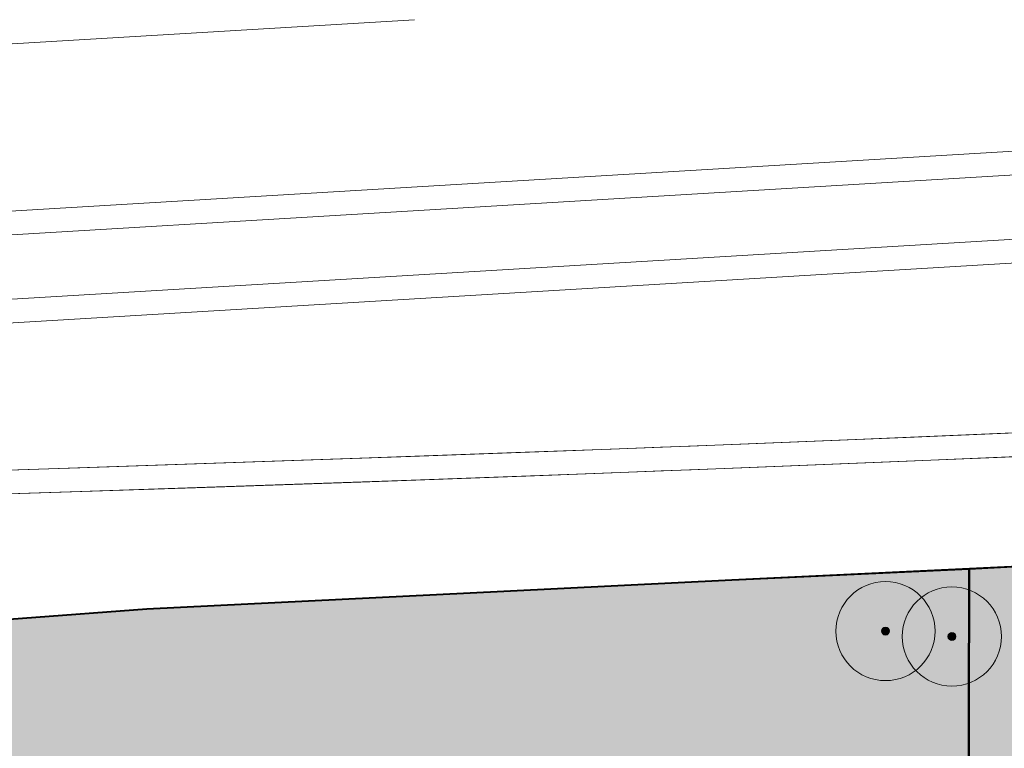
# Model space of a CAD drawing. Header units: metres. Extents: x 118946 to 119657, y 483154 to 483542.
# Tile 68 of 73: x 119490 to 119550, y 483498 to 483542. Entities that reach past the tile are written whole.
import ezdxf

# ---------------------------------------------------------------- set-up
doc = ezdxf.new("R2010")
doc.units = ezdxf.units.M
doc.header["$LTSCALE"] = 500
doc.header["$MEASUREMENT"] = 0
doc.layers.add('N-PV-AL-FILL_BERM-O', color=7, linetype='Continuous', lineweight=40, true_color=0xacbd88)
doc.layers.add('N-PV-AL-FILL_SPOOR-O', color=7, linetype='Continuous', lineweight=40, true_color=0xe5e0d9)
doc.layers.add('N-PV-GR-BOOM-S', color=89, linetype='Continuous', lineweight=0)
doc.layers.add('N-PV-OG-WEG_SPOOR_TREIN-G', color=252, linetype='Continuous', lineweight=0)

# ---------------------------------------------------------------- blocks, each defined once
blk = doc.blocks.new('SGR-BOOM001_BOVENAANZICHT_5')
at = {"layer": 'N-PV-GR-BOOM-S', "ltscale": 0.000751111, "transparency": 33554585}
h = blk.add_hatch(color=256, dxfattribs=at)
edge = h.paths.add_edge_path()
edge.add_arc((0, 0), 5, 0, 360)
h = blk.add_hatch(color=256, dxfattribs=at)
edge = h.paths.add_edge_path()
edge.add_arc((0, 0), 0.4, 0, 360)
for radius in [5, 0.4]:
    blk.add_circle((0, 0), radius, dxfattribs=at)

msp = doc.modelspace()

# ---------------------------------------------------------------- hatches: boundary and pattern name
at = {"layer": 'N-PV-AL-FILL_BERM-O', "ltscale": 0.001}
for points in [[(119547.494, 483481.652), (119547.554, 483508.489), (119550.964, 483508.652), (119588.923, 483510.791), (119565.014, 483491.557), (119563.183, 483491.456), (119559.189, 483491.235), (119555.195, 483491.015), (119551.239, 483490.796), (119551.361, 483488.576), (119551.582, 483484.582), (119551.731, 483481.886)], [(119513.272, 483473.016), (119513.146, 483474.555), (119513.003, 483475.606), (119512.937, 483476.091), (119512.64, 483477.6), (119512.456, 483478.283), (119512.235, 483479.105), (119511.775, 483480.585), (119511.21, 483482.016), (119510.556, 483483.421), (119510.556, 483483.421), (119509.665, 483484.665), (119508.686, 483485.84), (119507.645, 483486.969), (119506.549, 483488.032), (119506.051, 483488.461), (119505.392, 483489.028), (119504.196, 483489.98), (119503.176, 483490.68), (119502.938, 483490.843), (119501.644, 483491.64), (119500.312, 483492.371), (119498.918, 483493.036), (119497.503, 483493.615), (119497.072, 483493.762), (119496.061, 483494.107), (119494.59, 483494.534), (119494.054, 483494.658), (119493.106, 483494.876), (119491.587, 483495.131), (119491.097, 483495.193), (119490.079, 483495.323), (119488.544, 483495.408), (119488.248, 483495.408), (119487.014, 483495.408), (119485.496, 483495.344), (119485.496, 483495.344), (119483.003, 483495.199), (119475.525, 483494.765), (119469.08, 483494.392), (119465.531, 483494.151), (119458.049, 483493.644), (119453.066, 483493.306), (119448.059, 483492.966), (119446.731, 483492.876), (119445.567, 483492.8), (119442.485, 483492.598), (119440.584, 483492.468), (119427.677, 483491.586), (119423.121, 483491.268), (119421.349, 483491.144), (119421.373, 483501.963), (119421.721, 483501.963), (119428.018, 483502.046), (119444.559, 483503.007), (119464.011, 483503.938), (119475.26, 483504.361), (119497.838, 483506.066), (119519.417, 483507.127), (119533.203, 483507.805), (119547.554, 483508.489), (119547.494, 483481.652), (119512.928, 483479.743), (119513.294, 483473.108), (119513.297, 483473.058), (119513.27, 483473.057)]]:
    msp.add_hatch(color=256, dxfattribs=at).paths.add_polyline_path(points)

# ---------------------------------------------------------------- linework, layer by layer
at = {"layer": 'N-PV-AL-FILL_BERM-O', "ltscale": 0.001, "flags": 128}
msp.add_lwpolyline([(119588.923, 483510.791), (119550.964, 483508.652), (119547.554, 483508.489), (119547.494, 483481.652), (119551.731, 483481.886), (119551.582, 483484.582), (119551.361, 483488.576), (119551.239, 483490.796), (119555.195, 483491.015), (119559.189, 483491.235), (119563.183, 483491.456), (119565.014, 483491.557), (119588.923, 483510.791)], close=True, dxfattribs=at)
msp.add_lwpolyline([(119547.494, 483481.652), (119547.554, 483508.489), (119533.203, 483507.805), (119519.417, 483507.127), (119497.838, 483506.066), (119497.838, 483506.066), (119475.26, 483504.361)], dxfattribs=at)
at = {"layer": 'N-PV-AL-FILL_SPOOR-O', "flags": 128}
msp.add_lwpolyline([(119632.188, 483541.735), (119633.369, 483520.249), (119632.444, 483520.194), (119632.697, 483515.566), (119630.429, 483515.448), (119630.144, 483514.795), (119630.24, 483513.061), (119629.395, 483513.036), (119588.923, 483510.791), (119588.923, 483510.791), (119550.964, 483508.652), (119533.203, 483507.805), (119519.417, 483507.127), (119497.838, 483506.066), (119475.26, 483504.361), (119464.011, 483503.938), (119444.559, 483503.007), (119428.018, 483502.046), (119421.721, 483501.963), (119410.592, 483501.963), (119397.747, 483501.669), (119384.019, 483501.532)], dxfattribs=at)
at = {"layer": 'N-PV-OG-WEG_SPOOR_TREIN-G', "ltscale": 0.002, "flags": 128}
for points in [[(119514.021, 483541.735), (119110.263, 483517.617), (119100.281, 483517.02), (119090.3, 483516.413), (119080.321, 483515.79), (119070.342, 483515.151), (119060.365, 483514.497), (119050.388, 483513.828), (119040.413, 483513.144), (119030.439, 483512.444), (119020.465, 483511.729), (119010.493, 483510.999), (119000.522, 483510.253), (118990.552, 483509.492), (118980.583, 483508.715), (118946.307, 483506.01)], [(119657.26, 483539.892), (119654.091, 483539.728), (119644.104, 483539.199), (119634.118, 483538.66), (119624.132, 483538.111), (119614.147, 483537.552), (119604.163, 483536.983), (119594.179, 483536.404), (119584.195, 483535.815), (119574.213, 483535.218), (119424.481, 483526.255), (119414.499, 483525.66), (119404.517, 483525.081), (119394.534, 483524.522), (119384.55, 483523.983), (119374.565, 483523.465), (119364.579, 483522.966), (119354.592, 483522.487), (119344.604, 483522.028), (119334.615, 483521.589), (119324.625, 483521.17), (119314.634, 483520.768), (119124.785, 483513.198)], [(119657.26, 483538.45), (119654.166, 483538.29), (119644.181, 483537.761), (119634.196, 483537.222), (119624.212, 483536.673), (119614.228, 483536.114), (119604.245, 483535.545), (119594.263, 483534.966), (119584.281, 483534.377), (119574.299, 483533.781), (119424.567, 483524.818), (119414.584, 483524.222), (119404.599, 483523.643), (119394.613, 483523.084), (119384.627, 483522.545), (119374.639, 483522.026), (119364.65, 483521.527), (119354.66, 483521.048), (119344.669, 483520.589), (119334.677, 483520.15), (119324.684, 483519.731), (119314.692, 483519.33), (119124.843, 483511.759)], [(119657.26, 483534.85), (119654.186, 483534.666), (119424.597, 483520.923), (119414.614, 483520.324), (119404.632, 483519.711), (119394.65, 483519.077), (119384.67, 483518.423), (119374.692, 483517.749), (119364.714, 483517.056), (119354.738, 483516.342), (119344.764, 483515.609), (119334.791, 483514.855), (119324.82, 483514.082), (119195.216, 483503.938), (119185.247, 483503.16)], [(119657.26, 483533.408), (119654.272, 483533.228), (119424.683, 483519.485), (119414.701, 483518.887), (119404.721, 483518.273), (119394.743, 483517.64), (119384.766, 483516.986), (119374.79, 483516.313), (119364.815, 483515.619), (119354.842, 483514.906), (119344.871, 483514.173), (119334.901, 483513.419), (119324.931, 483512.646), (119195.328, 483502.502), (119185.358, 483501.725)], [(119553.736, 483516.876), (119543.746, 483516.453), (119533.756, 483516.049), (119523.765, 483515.665), (119513.772, 483515.301), (119503.78, 483514.952), (119493.786, 483514.615), (119483.792, 483514.288), (119473.797, 483513.965), (119463.802, 483513.645), (119453.807, 483513.323), (119443.812, 483512.997), (119433.817, 483512.662), (119423.822, 483512.315), (119413.828, 483511.953), (119403.833, 483511.573), (119393.84, 483511.173), (119383.847, 483510.752)], [(119480.792, 483514.19), (119490.731, 483514.514), (119500.725, 483514.848), (119510.718, 483515.193), (119520.711, 483515.552), (119525.917, 483515.746), (119528.891, 483515.86), (119530.702, 483515.93), (119540.693, 483516.327), (119550.683, 483516.745)], [(119553.798, 483515.438), (119543.806, 483515.014), (119533.812, 483514.61), (119523.818, 483514.226), (119513.824, 483513.862), (119503.829, 483513.513), (119493.834, 483513.176), (119483.839, 483512.848), (119473.844, 483512.526), (119463.849, 483512.206), (119453.854, 483511.884), (119443.86, 483511.558), (119433.866, 483511.223), (119423.873, 483510.876), (119413.881, 483510.514), (119403.89, 483510.134), (119393.899, 483509.734), (119383.909, 483509.314)], [(119480.839, 483512.751), (119490.779, 483513.075), (119500.774, 483513.409), (119510.769, 483513.753), (119520.763, 483514.113), (119525.971, 483514.307), (119528.946, 483514.421), (119530.758, 483514.491), (119540.751, 483514.888), (119550.744, 483515.306)]]:
    msp.add_lwpolyline(points, dxfattribs=at)

# ---------------------------------------------------------------- block references
at = {"layer": 'N-PV-GR-BOOM-S', "ltscale": 0.000751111, "transparency": 33554585, "xscale": 0.6, "yscale": 0.6, "zscale": 0.6}
for p in [(119542.504, 483504.732), (119546.52, 483504.403)]:
    msp.add_blockref('SGR-BOOM001_BOVENAANZICHT_5', p, dxfattribs=at)

doc.saveas('drawing.dxf')
